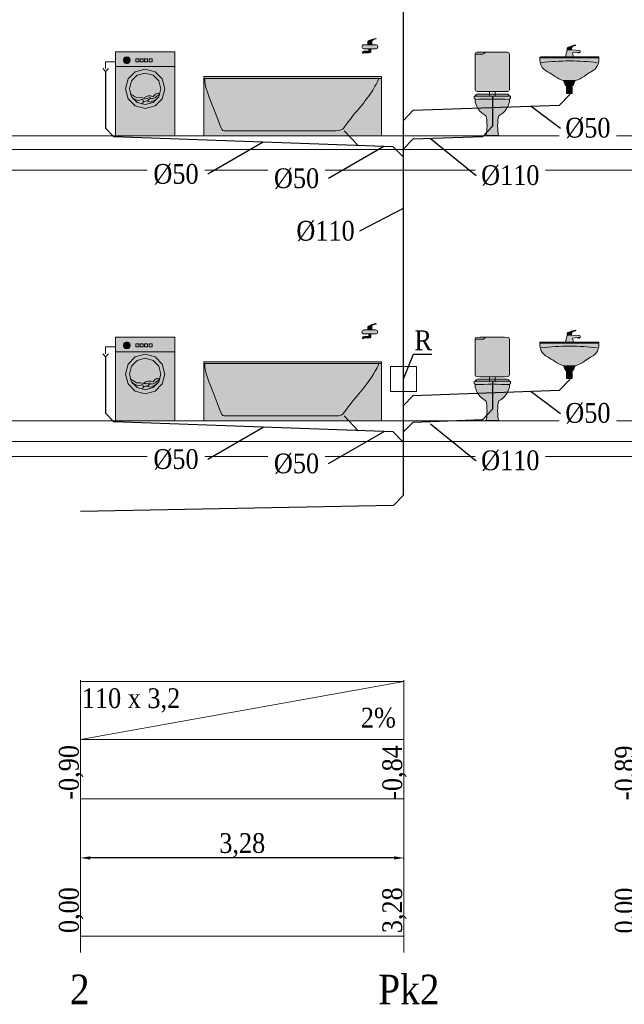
# Model space of a CAD drawing. Header units: millimetres. Extents: x 4585 to 417032, y -23455 to 16738.
# Tile 10 of 31: x 126967 to 133089, y -23425 to -13447. Entities that reach past the tile are written whole.
import ezdxf
from ezdxf import colors
from ezdxf.entities.mleader import LeaderData, LeaderLine
from ezdxf.enums import TextEntityAlignment as Align
from ezdxf.math import Vec2, Vec3

# ---------------------------------------------------------------- set-up
doc = ezdxf.new("R2010")
doc.units = ezdxf.units.MM
doc.header["$LTSCALE"] = 100
for name, color, linetype, lineweight, true_color in [('IS_Działka kanalizacji sanitarnej grawitacyjnej', 7, 'Continuous', 30, 0x800000), ('IS_Odbiornik2', 7, 'Continuous', 5, 0x000000), ('IS_Pralka', 7, 'Continuous', 5, 0x000000), ('IS_Umywalka', 7, 'Continuous', 5, 0x000000), ('IS_Ustęp', 7, 'Continuous', 5, 0x000000), ('IS_Wanna', 7, 'Continuous', 5, 0x000000)]:
    doc.layers.add(name, color=color, linetype=linetype, lineweight=lineweight, true_color=true_color)
for name, color, linetype, lineweight in [('Konstrukcja', 253, 'Continuous', 5), ('RR_IWK_opisy', 7, 'Continuous', 0), ('RR_IWK_tabelka', 7, 'Continuous', 0), ('RR_opis', 7, 'Continuous', 9)]:
    doc.layers.add(name, color=color, linetype=linetype, lineweight=lineweight)
doc.layers.add('RR_rzutnia', color=21, linetype='Continuous', plot=False)
doc.styles.add('Garamond', font='GARA.TTF')
doc.styles.add('Garamond_____', font='GARA.TTF')
doc.styles.get("Standard").update_dxf_attribs({"font": 'arial.ttf'})
doc.dimstyles.new('ISO-25', dxfattribs={"dimtxt": 2.5, "dimasz": 2.5, "dimexe": 1.25, "dimexo": 0.625, "dimtad": 1, "dimtxsty": 'Standard', "dimcen": 2.5, "dimadec": 0, "dimazin": 0, "dimtfac": 1, "dimtmove": 0, "dimatfit": 3, "dimfxl": 1, "dimarcsym": 0})

# ---------------------------------------------------------------- blocks, each defined once
blk = doc.blocks.new('*D3397')
at = {"layer": 'Defpoints', "color": 0}
for p in [(127582.7, -21938.3), (127582.7, -21941.6), (130857.7, -21954.4)]:
    blk.add_point(p, dxfattribs=at)
at = {"layer": 'RR_IWK_tabelka', "color": 0, "lineweight": -2}
for p, q in [((127582.7, -21938.9), (127582.7, -21942.9)), ((130757.7, -21941.6), (127682.7, -21941.6)), ((130857.7, -21953.8), (130857.7, -21940.4))]:
    blk.add_line(p, q, dxfattribs=at)
at = {"layer": 'RR_IWK_tabelka', "color": 0}
for points in [[(127682.7, -21925), (127682.7, -21958.3), (127582.7, -21941.6)], [(130757.7, -21958.3), (130757.7, -21925), (130857.7, -21941.6)]]:
    blk.add_solid(points, dxfattribs=at)
at = {"layer": 'RR_IWK_tabelka', "color": 0, "insert": (129220.2, -21814.5), "char_height": 200, "attachment_point": 5, "style": 'Garamond_____'}
blk.add_mtext('3,28', dxfattribs=at)
blk = doc.blocks.new('16_SANInstalationLeafType_MiskaUstStojaca_00000000-0000-0000-0000-000000000000_ExportItemXref')
at = {"layer": 'IS_Ustęp', "lineweight": 50, "true_color": 0xffffff, "transparency": 33554687}
h = blk.add_hatch(color=7, dxfattribs=at)
edge = h.paths.add_edge_path(flags=0)
edge.add_spline(control_points=[(-0.175, 0.185), (0, 0.185), (0, 0.185), (0.175, 0.185), (0.17, 0.2), (0.16, 0.21), (0.15, 0.21), (-0.025, 0.21), (0.02, 0.21), (-0.15, 0.21), (-0.16, 0.21), (-0.17, 0.2), (-0.175, 0.185)], knot_values=[-4, -4, -4, -4, -3, -3, -3, -2, -2, -2, -1, -1, -1, 0, 0, 0, 0], weights=[1, 1, 1, 1, 1, 1, 1, 1, 1, 1, 1, 1, 1], degree=3, periodic=0)
h = blk.add_hatch(color=7, dxfattribs=at)
edge = h.paths.add_edge_path(flags=0)
edge.add_spline(control_points=[(-0.175, 0.19), (-0.185, 0.19), (-0.185, 0.19), (-0.185, 0.175), (-0.185, 0.165), (-0.185, 0.16), (-0.175, 0.16), (-0.175, 0.075), (-0.12, 0.02), (-0.065, -0.01), (-0.05, -0.06), (-0.05, -0.165), (-0.065, -0.21), (-0.03, -0.21), (0.035, -0.21), (0.065, -0.21), (0.05, -0.165), (0.05, -0.06), (0.065, -0.01), (0.115, 0.02), (0.175, 0.075), (0.175, 0.16), (0.185, 0.16), (0.185, 0.165), (0.185, 0.175), (0.185, 0.19), (0.185, 0.19), (0.175, 0.19), (0.05, 0.19), (-0.07, 0.19), (-0.175, 0.19)], knot_values=[0, 0, 0, 0, 1, 1, 1, 2, 2, 2, 3, 3, 3, 4, 4, 4, 5, 5, 5, 6, 6, 6, 7, 7, 7, 8, 8, 8, 9, 9, 9, 10, 10, 10, 10], weights=[1, 1, 1, 1, 1, 1, 1, 1, 1, 1, 1, 1, 1, 1, 1, 1, 1, 1, 1, 1, 1, 1, 1, 1, 1, 1, 1, 1, 1, 1, 1], degree=3, periodic=0)
at = {"layer": 'IS_Ustęp', "lineweight": -2}
for points, knots in [([(-0.175, 0.185), (-0.17, 0.2), (-0.16, 0.21), (-0.15, 0.21), (0.02, 0.21), (-0.025, 0.21), (0.15, 0.21), (0.16, 0.21), (0.17, 0.2), (0.175, 0.185)], [0, 0, 0, 0, 1, 1, 1, 2, 2, 2, 3, 3, 3, 3]), ([(-0.175, 0.19), (-0.185, 0.19), (-0.185, 0.19), (-0.185, 0.175), (-0.185, 0.165), (-0.185, 0.16), (-0.175, 0.16), (-0.175, 0.075), (-0.12, 0.02), (-0.065, -0.01), (-0.05, -0.06), (-0.05, -0.165), (-0.065, -0.21), (-0.03, -0.21), (0.035, -0.21), (0.065, -0.21), (0.05, -0.165), (0.05, -0.06), (0.065, -0.01), (0.115, 0.02), (0.175, 0.075), (0.175, 0.16), (0.185, 0.16), (0.185, 0.165), (0.185, 0.175), (0.185, 0.19), (0.185, 0.19), (0.175, 0.19), (0.05, 0.19), (-0.07, 0.19), (-0.175, 0.19)], [0, 0, 0, 0, 1, 1, 1, 2, 2, 2, 3, 3, 3, 4, 4, 4, 5, 5, 5, 6, 6, 6, 7, 7, 7, 8, 8, 8, 9, 9, 9, 10, 10, 10, 10])]:
    blk.add_open_spline(points, degree=3, knots=knots, dxfattribs=at)
blk.add_open_spline([(-0.175, 0.155), (-0.055, 0.16), (0.06, 0.16), (0.175, 0.155)], degree=3, dxfattribs=at)
blk = doc.blocks.new('16_SANInstalationLeafType_SpluczkaUstepowaWlotSrodekNatynk_00000000-0000-0000-0000-000000000000_ExportItemXref')
at = {"layer": 'IS_Odbiornik2', "lineweight": 50, "true_color": 0xffffff, "transparency": 33554687}
h = blk.add_hatch(color=7, dxfattribs=at)
edge = h.paths.add_edge_path(flags=0)
edge.add_spline(control_points=[(0.125, 0.225), (0.025, 0.225), (-0.075, 0.225), (-0.125, 0.225), (-0.175, 0.225), (-0.175, 0.225), (-0.175, 0.175), (-0.175, 0.075), (-0.175, -0.025), (-0.175, -0.125), (-0.175, -0.175), (-0.175, -0.175), (-0.125, -0.175), (0, -0.175), (0.05, -0.175), (0.125, -0.175), (0.175, -0.175), (0.175, -0.175), (0.175, -0.125), (0.175, 0.025), (0.175, 0.08), (0.175, 0.175), (0.175, 0.225), (0.175, 0.225), (0.125, 0.225)], knot_values=[-8, -8, -8, -8, -7, -7, -7, -6, -6, -6, -5, -5, -5, -4, -4, -4, -3, -3, -3, -2, -2, -2, -1, -1, -1, 0, 0, 0, 0], weights=[1, 1, 1, 1, 1, 1, 1, 1, 1, 1, 1, 1, 1, 1, 1, 1, 1, 1, 1, 1, 1, 1, 1, 1, 1], degree=3, periodic=0)
at = {"layer": 'IS_Odbiornik2', "lineweight": -2, "extrusion": (1, 0, 0)}
for points, elevation in [([(0.225, 0), (0.225, 0), (0.225, 0)], 0.125), ([(-0.175, 0), (-0.225, 0)], -0.03), ([(-0.175, 0), (-0.225, 0)], 0.03)]:
    blk.add_lwpolyline(points, dxfattribs=dict(at, elevation=elevation))
at = {"layer": 'IS_Odbiornik2', "lineweight": -2}
for points, knots in [([(0.125, 0.225), (0.175, 0.225), (0.175, 0.225), (0.175, 0.175), (0.175, 0.08), (0.175, 0.025), (0.175, -0.125), (0.175, -0.175), (0.175, -0.175), (0.125, -0.175), (0.05, -0.175), (0, -0.175), (-0.125, -0.175), (-0.175, -0.175), (-0.175, -0.175), (-0.175, -0.125), (-0.175, -0.025), (-0.175, 0.075), (-0.175, 0.175), (-0.175, 0.225), (-0.175, 0.225), (-0.125, 0.225), (-0.075, 0.225), (0.025, 0.225), (0.125, 0.225)], [0, 0, 0, 0, 1, 1, 1, 2, 2, 2, 3, 3, 3, 4, 4, 4, 5, 5, 5, 6, 6, 6, 7, 7, 7, 8, 8, 8, 8]), ([(0.075, 0.225), (0.075, 0.215), (0.085, 0.205), (0.095, 0.205), (0.145, 0.205), (0.15, 0.205), (0.175, 0.205)], [0, 0, 0, 0, 1, 1, 1, 2, 2, 2, 2])]:
    blk.add_open_spline(points, degree=3, knots=knots, dxfattribs=at)
blk = doc.blocks.new('16_SANInstalationLeafType_UmywalkaPojedyncza_00000000-0000-0000-0000-000000000000_ExportItemXref')
at = {"layer": 'IS_Umywalka', "lineweight": 50, "true_color": 0xffffff, "transparency": 33554687}
h = blk.add_hatch(color=7, dxfattribs=at)
edge = h.paths.add_edge_path(flags=0)
edge.add_spline(control_points=[(-0.3, 0.17), (-0.3, 0.12), (-0.29, 0.07), (-0.215, 0.03), (-0.175, 0.015), (-0.125, -0.04), (-0.06, -0.055), (-0.025, -0.055), (0.01, -0.055), (0.06, -0.055), (0.13, -0.04), (0.175, 0.015), (0.215, 0.03), (0.29, 0.07), (0.3, 0.12), (0.3, 0.175), (0.3, 0.185), (0.3, 0.185), (0.29, 0.185), (0.04, 0.185), (-0.05, 0.185), (-0.29, 0.185), (-0.3, 0.185), (-0.3, 0.185), (-0.3, 0.17)], knot_values=[0, 0, 0, 0, 1, 1, 1, 2, 2, 2, 3, 3, 3, 4, 4, 4, 5, 5, 5, 6, 6, 6, 7, 7, 7, 8, 8, 8, 8], weights=[1, 1, 1, 1, 1, 1, 1, 1, 1, 1, 1, 1, 1, 1, 1, 1, 1, 1, 1, 1, 1, 1, 1, 1, 1], degree=3, periodic=0)
for points in [[(-0.06, -0.055), (-0.04, -0.105), (0.04, -0.105), (0.06, -0.055)], [(-0.03, -0.105), (-0.03, -0.185), (0.03, -0.185), (0.03, -0.105)]]:
    blk.add_hatch(color=7, dxfattribs=at).paths.add_polyline_path(points)
at = {"layer": 'IS_Umywalka', "lineweight": -2, "extrusion": (0, 1, 0), "elevation": 0.175}
blk.add_lwpolyline([(0.3, 0), (-0.3, 0)], dxfattribs=at)
at = {"layer": 'IS_Umywalka', "lineweight": -2}
for points in [[(-0.06, -0.055), (-0.04, -0.105), (0.04, -0.105), (0.06, -0.055)], [(-0.03, -0.105), (-0.03, -0.185), (0.03, -0.185), (0.03, -0.105)]]:
    blk.add_lwpolyline(points, close=True, dxfattribs=at)
blk.add_open_spline([(-0.3, 0.17), (-0.3, 0.12), (-0.29, 0.07), (-0.215, 0.03), (-0.175, 0.015), (-0.125, -0.04), (-0.06, -0.055), (-0.025, -0.055), (0.01, -0.055), (0.06, -0.055), (0.13, -0.04), (0.175, 0.015), (0.215, 0.03), (0.29, 0.07), (0.3, 0.12), (0.3, 0.175), (0.3, 0.185), (0.3, 0.185), (0.29, 0.185), (0.04, 0.185), (-0.05, 0.185), (-0.29, 0.185), (-0.3, 0.185), (-0.3, 0.185), (-0.3, 0.17)], degree=3, knots=[0, 0, 0, 0, 1, 1, 1, 2, 2, 2, 3, 3, 3, 4, 4, 4, 5, 5, 5, 6, 6, 6, 7, 7, 7, 8, 8, 8, 8], dxfattribs=at)
blk.add_open_spline([(-0.285, 0.125), (-0.1, 0.15), (0.11, 0.15), (0.28, 0.125)], degree=3, dxfattribs=at)
blk = doc.blocks.new('16_SANInstalationLeafType_BateriaStojaca_00000000-0000-0000-0000-000000000000_ExportItemXref')
at = {"layer": 'IS_Odbiornik2', "lineweight": 50, "true_color": 0xffffff, "transparency": 33554687}
blk.add_hatch(color=7, dxfattribs=at).paths.add_polyline_path([(-0.04078, -0.06), (0.03922, -0.06), (0.02922, -0.02), (0.08422, -0.015), (0.08422, -0.02), (0.09922, -0.02), (0.09922, -0.015), (0.10922, -0.01), (0.10422, 0.005), (0.01922, 0.01), (-0.02578, 0.01)])
h = blk.add_hatch(color=7, dxfattribs=at)
edge = h.paths.add_edge_path(flags=0)
edge.add_spline(control_points=[(-0.02578, 0.01), (-0.00328, 0.01), (-0.00328, 0.01), (0.01922, 0.01), (0.01922, 0.03), (0.01922, 0.035), (0.02422, 0.04), (0.02922, 0.045), (0.03922, 0.05), (0.05922, 0.055), (0.06422, 0.055), (0.06422, 0.06), (0.05922, 0.06), (0.04922, 0.06), (-0.01078, 0.04), (-0.02078, 0.035), (-0.02578, 0.03), (-0.02578, 0.02), (-0.02578, 0.01)], knot_values=[-6, -6, -6, -6, -5, -5, -5, -4, -4, -4, -3, -3, -3, -2, -2, -2, -1, -1, -1, 0, 0, 0, 0], weights=[1, 1, 1, 1, 1, 1, 1, 1, 1, 1, 1, 1, 1, 1, 1, 1, 1, 1, 1], degree=3, periodic=0)
at = {"layer": 'IS_Odbiornik2', "lineweight": -2, "extrusion": (0, 0, -1)}
blk.add_lwpolyline([(0.04078, -0.06), (0.02578, 0.01), (-0.01922, 0.01), (-0.10422, 0.005), (-0.10922, -0.01), (-0.09922, -0.015), (-0.09922, -0.02), (-0.08422, -0.02), (-0.08422, -0.015), (-0.02922, -0.02), (-0.03922, -0.06)], close=True, dxfattribs=at)
at = {"layer": 'IS_Odbiornik2', "lineweight": -2, "extrusion": (0, 1, 0), "elevation": -0.015}
blk.add_lwpolyline([(-0.09922, 0), (-0.08422, 0)], dxfattribs=at)
at = {"layer": 'IS_Odbiornik2', "lineweight": -2}
blk.add_open_spline([(-0.02578, 0.01), (-0.02578, 0.02), (-0.02578, 0.03), (-0.02078, 0.035), (-0.01078, 0.04), (0.04922, 0.06), (0.05922, 0.06), (0.06422, 0.06), (0.06422, 0.055), (0.05922, 0.055), (0.03922, 0.05), (0.02922, 0.045), (0.02422, 0.04), (0.01922, 0.035), (0.01922, 0.03), (0.01922, 0.01)], degree=3, knots=[0, 0, 0, 0, 1, 1, 1, 2, 2, 2, 3, 3, 3, 4, 4, 4, 5, 5, 5, 5], dxfattribs=at)
blk = doc.blocks.new('16_TypRysWodKan_PralkaAutomatycznaCzescKan_00000000-0000-0000-0000-000000000000_Normal')
at = {"layer": 'IS_Pralka', "lineweight": 50, "true_color": 0xffffff, "transparency": 33554687}
blk.add_hatch(color=7, dxfattribs=at).paths.add_polyline_path([(-0.3, 0.425), (-0.3, -0.425), (0.3, -0.425), (0.3, 0.425)])
h = blk.add_hatch(color=7, dxfattribs=at)
edge = h.paths.add_edge_path(flags=0)
edge.add_ellipse((-0.185, 0.34), major_axis=(0.035, 0), ratio=1, start_angle=0, end_angle=360)
h = blk.add_hatch(color=7, dxfattribs=at)
edge = h.paths.add_edge_path(flags=0)
edge.add_ellipse((0, 0.05), major_axis=(0.2, 0), ratio=1, start_angle=0, end_angle=360)
h = blk.add_hatch(color=7, dxfattribs=at)
edge = h.paths.add_edge_path(flags=0)
edge.add_ellipse((0, 0.05), major_axis=(0.1598, 0), ratio=1, start_angle=0, end_angle=360)
at = {"layer": 'IS_Pralka', "lineweight": -2}
for points in [[(-0.3, 0.425), (0.3, 0.425), (0.3, -0.425), (-0.3, -0.425)], [(-0.095, 0.325), (-0.095, 0.355), (-0.065, 0.355), (-0.065, 0.325)], [(-0.05, 0.325), (-0.05, 0.355), (-0.02, 0.355), (-0.02, 0.325)], [(-0.005, 0.325), (-0.005, 0.355), (0.025, 0.355), (0.025, 0.325)], [(0.04, 0.325), (0.04, 0.355), (0.07, 0.355), (0.07, 0.325)]]:
    blk.add_lwpolyline(points, close=True, dxfattribs=at)
for points in [[(-0.3, 0.325), (-0.4, 0.325), (-0.4, 0.255)], [(-0.43, 0.255), (-0.4, 0.225), (-0.37, 0.255)]]:
    blk.add_lwpolyline(points, dxfattribs=at)
at = {"layer": 'IS_Pralka'}
for points in [[(-0.15, 0.34), (-0.1547, 0.3575), (-0.1675, 0.3703), (-0.185, 0.375), (-0.2025, 0.3703), (-0.2153, 0.3575), (-0.22, 0.34), (-0.2153, 0.3225), (-0.2025, 0.3097), (-0.185, 0.305), (-0.1675, 0.3097), (-0.1547, 0.3225)], [(0.2, 0.05), (0.1732, 0.15), (0.1, 0.2232), (0, 0.25), (-0.1, 0.2232), (-0.1732, 0.15), (-0.2, 0.05), (-0.1732, -0.05), (-0.1, -0.1232), (0, -0.15), (0.1, -0.1232), (0.1732, -0.05)], [(0.1598, 0.05), (0.1384, 0.1299), (0.0799, 0.1884), (0, 0.2098), (-0.0799, 0.1884), (-0.1384, 0.1299), (-0.1598, 0.05), (-0.1384, -0.0299), (-0.0799, -0.0884), (0, -0.1098), (0.0799, -0.0884), (0.1384, -0.0299)]]:
    blk.add_lwpolyline(points, close=True, dxfattribs=at)
at = {"layer": 'IS_Pralka', "lineweight": -2}
blk.add_polyline3d([(-0.3, 0.275, 0), (0.3, 0.275, 0)], dxfattribs=at)
for points, knots in [([(-0.15, 0), (-0.12, -0.015), (-0.095, -0.045), (-0.07, -0.04), (-0.04, -0.035), (-0.015, -0.045), (0, -0.05), (0.035, -0.05), (0.04, -0.03), (0.065, -0.05)], [0, 0, 0, 0, 1, 1, 1, 2, 2, 2, 3, 3, 3, 3]), ([(-0.015, -0.045), (0.01, -0.02), (0.05, -0.015), (0.08, -0.03), (0.1, -0.01), (0.12, 0.025), (0.15, -0.01)], [0, 0, 0, 0, 1, 1, 1, 2, 2, 2, 2]), ([(-0.015, -0.08), (-0.025, -0.035), (-0.045, -0.07), (-0.07, -0.07), (-0.095, -0.065), (-0.095, -0.05), (-0.13, -0.045)], [0, 0, 0, 0, 1, 1, 1, 2, 2, 2, 2]), ([(-0.03, -0.105), (-0.01, -0.055), (0.03, -0.075), (0.055, -0.085), (0.08, -0.08), (0.075, -0.065), (0.12, -0.055)], [0, 0, 0, 0, 1, 1, 1, 2, 2, 2, 2]), ([(0.025, -0.075), (0.035, -0.04), (0.07, -0.06), (0.1, -0.04), (0.115, -0.03), (0.13, -0.01), (0.15, -0.01)], [0, 0, 0, 0, 1, 1, 1, 2, 2, 2, 2])]:
    blk.add_open_spline(points, degree=3, knots=knots, dxfattribs=at)
blk = doc.blocks.new('16_TypRysWodKan_BateriaCzerpalna_00000000-0000-0000-0000-000000000000_Normal')
at = {"layer": 'IS_Odbiornik2', "lineweight": 50, "true_color": 0xffffff, "transparency": 33554687}
h = blk.add_hatch(color=7, dxfattribs=at)
edge = h.paths.add_edge_path(flags=0)
edge.add_spline(control_points=[(-0.07977, -0.01), (-0.07977, -0.02), (-0.06977, -0.03), (-0.05977, -0.03), (-0.02977, -0.03), (0.03023, -0.03), (0.06023, -0.03), (0.07523, -0.03), (0.08023, -0.025), (0.08023, -0.01), (0.08023, 0.005), (0.07023, 0.01), (0.06023, 0.01), (0.02523, 0.01), (-0.02477, 0.01), (-0.05977, 0.01), (-0.06977, 0.01), (-0.07977, 0), (-0.07977, -0.01)], knot_values=[-6, -6, -6, -6, -5, -5, -5, -4, -4, -4, -3, -3, -3, -2, -2, -2, -1, -1, -1, 0, 0, 0, 0], weights=[1, 1, 1, 1, 1, 1, 1, 1, 1, 1, 1, 1, 1, 1, 1, 1, 1, 1, 1], degree=3, periodic=0)
h = blk.add_hatch(color=7, dxfattribs=at)
edge = h.paths.add_edge_path(flags=0)
edge.add_spline(control_points=[(-0.01977, 0.03), (0.00023, 0.03), (0.00023, 0.03), (0.02023, 0.03), (0.02023, 0.05), (0.02023, 0.05), (0.02523, 0.055), (0.03023, 0.06), (0.04023, 0.065), (0.06023, 0.07), (0.06523, 0.07), (0.06523, 0.075), (0.06023, 0.075), (0.05023, 0.075), (-0.00477, 0.055), (-0.01477, 0.05), (-0.01977, 0.045), (-0.01977, 0.04), (-0.01977, 0.03)], knot_values=[-6, -6, -6, -6, -5, -5, -5, -4, -4, -4, -3, -3, -3, -2, -2, -2, -1, -1, -1, 0, 0, 0, 0], weights=[1, 1, 1, 1, 1, 1, 1, 1, 1, 1, 1, 1, 1, 1, 1, 1, 1, 1, 1], degree=3, periodic=0)
for points in [[(-0.01977, 0.01), (0.02023, 0.01), (0.02023, 0.03), (-0.01977, 0.03)], [(0.01023, -0.03), (-0.00977, -0.03), (-0.00977, -0.04), (0.01023, -0.04)]]:
    blk.add_hatch(color=7, dxfattribs=at).paths.add_polyline_path(points)
h = blk.add_hatch(color=7, dxfattribs=at)
edge = h.paths.add_edge_path(flags=0)
edge.add_spline(control_points=[(0.01023, -0.04), (0.00023, -0.04), (0.00023, -0.04), (-0.00977, -0.04), (-0.00977, -0.05), (-0.00977, -0.055), (-0.01477, -0.055), (-0.02977, -0.055), (-0.01477, -0.055), (-0.05977, -0.055), (-0.06977, -0.055), (-0.07477, -0.06), (-0.07477, -0.065), (-0.07477, -0.07), (-0.07477, -0.07), (-0.07477, -0.075), (-0.06977, -0.075), (-0.06477, -0.075), (-0.05977, -0.075), (-0.05977, -0.07), (-0.05977, -0.07), (-0.05477, -0.07), (0.01023, -0.07), (-0.04977, -0.07), (-0.00977, -0.07), (0.00023, -0.07), (0.01023, -0.07), (0.01023, -0.06), (0.01023, -0.05), (0.01023, -0.05), (0.01023, -0.04)], knot_values=[-10, -10, -10, -10, -9, -9, -9, -8, -8, -8, -7, -7, -7, -6, -6, -6, -5, -5, -5, -4, -4, -4, -3, -3, -3, -2, -2, -2, -1, -1, -1, 0, 0, 0, 0], weights=[1, 1, 1, 1, 1, 1, 1, 1, 1, 1, 1, 1, 1, 1, 1, 1, 1, 1, 1, 1, 1, 1, 1, 1, 1, 1, 1, 1, 1, 1, 1], degree=3, periodic=0)
at = {"layer": 'IS_Odbiornik2', "lineweight": -2}
for points in [[(-0.01977, 0.01), (-0.01977, 0.03), (0.02023, 0.03), (0.02023, 0.01)], [(0.01023, -0.03), (0.01023, -0.04), (-0.00977, -0.04), (-0.00977, -0.03)]]:
    blk.add_lwpolyline(points, close=True, dxfattribs=at)
for points, knots in [([(-0.07977, -0.01), (-0.07977, 0), (-0.06977, 0.01), (-0.05977, 0.01), (-0.02477, 0.01), (0.02523, 0.01), (0.06023, 0.01), (0.07023, 0.01), (0.08023, 0.005), (0.08023, -0.01), (0.08023, -0.025), (0.07523, -0.03), (0.06023, -0.03), (0.03023, -0.03), (-0.02977, -0.03), (-0.05977, -0.03), (-0.06977, -0.03), (-0.07977, -0.02), (-0.07977, -0.01)], [0, 0, 0, 0, 1, 1, 1, 2, 2, 2, 3, 3, 3, 4, 4, 4, 5, 5, 5, 6, 6, 6, 6]), ([(-0.01977, 0.03), (-0.01977, 0.04), (-0.01977, 0.045), (-0.01477, 0.05), (-0.00477, 0.055), (0.05023, 0.075), (0.06023, 0.075), (0.06523, 0.075), (0.06523, 0.07), (0.06023, 0.07), (0.04023, 0.065), (0.03023, 0.06), (0.02523, 0.055), (0.02023, 0.05), (0.02023, 0.05), (0.02023, 0.03)], [0, 0, 0, 0, 1, 1, 1, 2, 2, 2, 3, 3, 3, 4, 4, 4, 5, 5, 5, 5]), ([(0.01023, -0.04), (0.01023, -0.05), (0.01023, -0.05), (0.01023, -0.06), (0.01023, -0.07), (0.00023, -0.07), (-0.00977, -0.07), (-0.04977, -0.07), (0.01023, -0.07), (-0.05477, -0.07), (-0.05977, -0.07), (-0.05977, -0.07), (-0.05977, -0.075), (-0.06477, -0.075), (-0.06977, -0.075), (-0.07477, -0.075), (-0.07477, -0.07), (-0.07477, -0.07), (-0.07477, -0.065), (-0.07477, -0.06), (-0.06977, -0.055), (-0.05977, -0.055), (-0.01477, -0.055), (-0.02977, -0.055), (-0.01477, -0.055), (-0.00977, -0.055), (-0.00977, -0.05), (-0.00977, -0.04)], [0, 0, 0, 0, 1, 1, 1, 2, 2, 2, 3, 3, 3, 4, 4, 4, 5, 5, 5, 6, 6, 6, 7, 7, 7, 8, 8, 8, 9, 9, 9, 9])]:
    blk.add_open_spline(points, degree=3, knots=knots, dxfattribs=at)
blk = doc.blocks.new('16_TypRysWodKan_Wanna_00000000-0000-0000-0000-000000000000_Normal')
at = {"layer": 'IS_Wanna', "lineweight": 50, "true_color": 0xffffff, "transparency": 33554687}
blk.add_hatch(color=7, dxfattribs=at).paths.add_polyline_path([(-0.9, 0.3), (-0.9, -0.3), (0.9, -0.3), (0.9, 0.3)])
at = {"layer": 'IS_Wanna', "lineweight": -2}
blk.add_lwpolyline([(-0.9, 0.3), (0.9, 0.3), (0.9, -0.3), (-0.9, -0.3)], close=True, dxfattribs=at)
blk.add_polyline3d([(-0.9, 0.28, 0), (0.9, 0.28, 0)], dxfattribs=at)
blk.add_open_spline([(0.87, 0.28), (0.87, 0.255), (0.825, 0.19), (0.8, 0.145), (0.715, 0.015), (0.625, -0.065), (0.525, -0.21), (0.51, -0.24), (0.48, -0.25), (0.435, -0.25), (-0.025, -0.25), (-0.01, -0.25), (-0.695, -0.25), (-0.71, -0.25), (-0.725, -0.23), (-0.74, -0.18), (-0.81, 0.005), (-0.835, 0.045), (-0.88, 0.19), (-0.885, 0.205), (-0.89, 0.235), (-0.89, 0.28)], degree=3, knots=[0, 0, 0, 0, 1, 1, 1, 2, 2, 2, 3, 3, 3, 4, 4, 4, 5, 5, 5, 6, 6, 6, 7, 7, 7, 7], dxfattribs=at)
blk = doc.blocks.new('A$C687F7710')
at = {"layer": 'IS_Odbiornik2', "xscale": -999.9999999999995, "yscale": 1000, "zscale": 1000}
blk.add_blockref('16_TypRysWodKan_BateriaCzerpalna_00000000-0000-0000-0000-000000000000_Normal', (-1680, 911), dxfattribs=at)
at = {"layer": 'IS_Wanna', "xscale": -999.9999999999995, "yscale": 1000, "zscale": 1000}
blk.add_blockref('16_TypRysWodKan_Wanna_00000000-0000-0000-0000-000000000000_Normal', (-900, 300), dxfattribs=at)

msp = doc.modelspace()

# ---------------------------------------------------------------- linework, layer by layer
at = {"layer": 'IS_Działka kanalizacji sanitarnej grawitacyjnej'}
for p, q in [((130852.345, -18267.103), (130852.341, -8687.535)), ((127836.715, -13972.66), (127836.715, -14545.668)), ((131755.763, -14224.953), (131755.762, -14526.479)), ((132532.926, -14193.505), (132532.926, -14208.138)), ((130952.348, -14363.995), (130852.343, -14467.527)), ((130952.348, -14363.995), (132432.988, -14311.67)), ((127836.715, -14545.668), (127920.762, -14632.796)), ((130251.654, -14572.66), (130395.627, -14721.91)), ((130852.343, -14755.407), (130952.343, -14655.407)), ((130952.343, -14655.407), (131655.827, -14630.077)), ((130749.892, -14734.666), (130849.827, -14838.265)), ((127836.715, -16862.671), (127836.715, -17435.678)), ((131755.764, -17114.963), (131755.763, -17395.203)), ((132532.927, -17083.516), (132532.927, -17098.149)), ((130952.349, -17254.006), (130852.345, -17357.537)), ((130952.349, -17254.006), (132432.989, -17201.68)), ((127836.715, -17435.678), (127920.762, -17522.807)), ((130251.654, -17462.671), (130395.627, -17611.921)), ((130852.344, -17624.131), (130952.345, -17524.131)), ((130952.345, -17524.131), (131655.828, -17498.801)), ((130749.892, -17624.677), (130849.827, -17728.276)), ((130752.365, -18369.102), (130852.345, -18267.103)), ((130752.365, -18369.102), (127582.653, -18432.497))]:
    msp.add_line(p, q, dxfattribs=at)
at = {"layer": 'IS_Umywalka'}
msp.add_lwpolyline([(130721.198, -16962.623), (130983.49, -16962.623), (130983.49, -17215.906), (130721.198, -17215.906)], close=True, dxfattribs=at)
at = {"layer": 'Konstrukcja'}
for p, q in [((102307.377, -14622.667), (152803.292, -14622.648)), ((102302.377, -14762.667), (152803.292, -14762.676)), ((102307.377, -14972.667), (152803.292, -14972.667)), ((102307.377, -17512.667), (152803.292, -17512.667)), ((102307.377, -17722.667), (152803.292, -17722.667)), ((102307.377, -17872.667), (152803.292, -17872.667))]:
    msp.add_line(p, q, dxfattribs=at)
at = {"layer": 'RR_IWK_tabelka'}
for p, q in [((127582.653, -20741.636), (130857.653, -20153.562)), ((127582.653, -20153.562), (130857.653, -20153.562)), ((127582.653, -20741.636), (130857.653, -20741.636)), ((127582.653, -21341.636), (130857.653, -21341.636)), ((127582.653, -22734.432), (130857.653, -22734.432))]:
    msp.add_line(p, q, dxfattribs=at)
for points in [[(127582.653, -22901.517), (127582.653, -20141.636)], [(130857.653, -22901.517), (130857.653, -20141.636)]]:
    msp.add_lwpolyline(points, dxfattribs=at)

# ---------------------------------------------------------------- block references
at = {"layer": 'IS_Odbiornik2', "xscale": 999.9999999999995, "yscale": 1000, "zscale": 1000}
for p in [(132535.749, -13763.505), (132535.75, -16653.516)]:
    msp.add_blockref('16_SANInstalationLeafType_BateriaStojaca_00000000-0000-0000-0000-000000000000_ExportItemXref', p, dxfattribs=at)
at = {"layer": 'IS_Odbiornik2', "xscale": -1000.000000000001, "yscale": 1000, "zscale": 1000, "rotation": 359.9999289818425}
for p in [(131752.68, -14000.379), (131752.681, -16890.389)]:
    msp.add_blockref('16_SANInstalationLeafType_SpluczkaUstepowaWlotSrodekNatynk_00000000-0000-0000-0000-000000000000_ExportItemXref', p, dxfattribs=at)
at = {"layer": 'IS_Pralka', "xscale": 999.9999999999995, "yscale": 1000, "zscale": 1000}
for p in [(128236.715, -14197.66), (128236.715, -17087.671)]:
    msp.add_blockref('16_TypRysWodKan_PralkaAutomatycznaCzescKan_00000000-0000-0000-0000-000000000000_Normal', p, dxfattribs=at)
at = {"layer": 'IS_Umywalka', "xscale": 999.9999999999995, "yscale": 1000, "zscale": 1000}
for p in [(132532.926, -14008.505), (132532.927, -16898.516)]:
    msp.add_blockref('16_SANInstalationLeafType_UmywalkaPojedyncza_00000000-0000-0000-0000-000000000000_ExportItemXref', p, dxfattribs=at)
at = {"layer": 'RR_rzutnia', "lineweight": 35, "xscale": -1}
for p in [(128831.471, -14622.654), (128831.471, -17512.665)]:
    msp.add_blockref('A$C687F7710', p, dxfattribs=at)

# ---------------------------------------------------------------- texts
at = {"layer": 'RR_IWK_tabelka', "color": 18, "true_color": 0x000000, "transparency": 33554687, "style": 'Garamond_____'}
for s, p in [('110 x 3,2', (127595.676, -20482.943)), ('2%', (130421.592, -20680.404))]:
    msp.add_text(s, height=200, dxfattribs=at).set_placement(p, align=Align.BOTTOM_LEFT)
for s, p in [('-0,90', (127624.176, -21351.774)), ('-0,84', (130899.176, -21353.039)), ('-0,89', (133253.47, -21356.333)), ('0,00', (127624.176, -22703.176)), ('3,28', (130899.176, -22704.441)), ('0,00', (133253.47, -22707.734))]:
    msp.add_text(s, height=200, rotation=90, dxfattribs=at).set_placement(p, align=Align.BOTTOM_LEFT)
at = {"layer": 'RR_IWK_tabelka', "style": 'Garamond_____'}
for s, p in [('2', (127474.977, -23124.044)), ('Pk2', (130597.148, -23125.309))]:
    msp.add_text(s, height=300, dxfattribs=at).set_placement(p, align=Align.TOP_LEFT)

# ---------------------------------------------------------------- dimensions: what is measured, and where the dimension line sits
at = {"layer": 'RR_IWK_tabelka'}
dim = msp.add_linear_dim(base=(127582.652865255, -21941.635681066), p1=(130857.652865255, -21954.440373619), p2=(127582.652865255, -21938.261421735), dimstyle='ISO-25', override={"dimtxt": 200, "dimasz": 100, "dimlfac": 0.001, "dimzin": 0, "dimtxsty": 'Garamond_____'}, dxfattribs=at)
dim.commit()
dim.dimension.update_dxf_attribs({"geometry": '*D3397', "text_midpoint": (129220.152865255, -21814.48415454)})

# ---------------------------------------------------------------- leaders
at = {"layer": 'RR_opis'}
ml = msp.add_multileader_mtext('Standard', dxfattribs=at)
ml.set_content('R', color=256, style='Garamond')
ml.set_leader_properties()
ml.build(insert=Vec2(0, 0))
ml.multileader.update_dxf_attribs({"text_left_attachment_type": 6, "text_right_attachment_type": 6})
ctx = ml.context
ctx.base_point, ctx.char_height, ctx.plane_origin = Vec3(130960.537, -16836.237), 200, Vec3(8941.548, -23989.99)
ctx.left_attachment, ctx.right_attachment = 6, 6
notes = []
notes.append((ctx, [(0, (1, 1, 0), (130954.537, -16836.237), (1, 0), 8, [(0, [(130852.344, -17089.264)], 0, [])])]))
ctx.mtext.insert = Vec3(130964.537, -16596.237)
for ctx, leaders in notes:
    for number, flags, end, landing, length, lines in leaders:
        leader = LeaderData()
        leader.index, (leader.has_last_leader_line, leader.has_dogleg_vector, leader.attachment_direction) = number, flags
        leader.last_leader_point, leader.dogleg_vector, leader.dogleg_length = Vec3(end), Vec3(landing), length
        for number, points, colour, breaks in lines:
            line = LeaderLine()
            line.index, line.vertices, line.color, line.breaks = number, Vec3.list(points), colors.encode_raw_color(colour), breaks
            leader.lines.append(line)
        ctx.leaders.append(leader)

# ---------------------------------------------------------------- next in the draw order: leaders
at = {"layer": 'RR_IWK_opisy'}
ml = msp.add_multileader_mtext('Standard', dxfattribs=at)
ml.set_content('\\fGaramond|b0|i0;%%c50', color=256, style='Garamond')
ml.set_leader_properties()
ml.build(insert=Vec2(0, 0))
ml.multileader.update_dxf_attribs({"has_text_frame": 1, "text_left_attachment_type": 2, "text_right_attachment_type": 2})
ctx = ml.context
ctx.base_point, ctx.char_height, ctx.landing_gap_size, ctx.plane_origin = Vec3(132893.176, -14546.263), 200, 50, Vec3(-15131.361, 178278.222)
ctx.left_attachment, ctx.right_attachment = 2, 2
notes = []
notes.append((ctx, [(0, (1, 1, 0), (132442.075, -14546.263), (1, 0), 2.131628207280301e-14, [(0, [(132143.117, -14321.914)], 0, [])])]))
ctx.mtext.insert = Vec3(132492.075, -14441.721)
ctx.mtext.has_bg_fill, ctx.mtext.bg_color, ctx.mtext.bg_scale_factor, ctx.mtext.bg_transparency, ctx.mtext.use_window_bg_color = 1, -1027028792, 1.3, 0, 1
ml = msp.add_multileader_mtext('Standard', dxfattribs=at)
ml.set_content('\\fGaramond|b0|i0;%%c50', color=256, style='Garamond')
ml.set_leader_properties()
ml.build(insert=Vec2(0, 0))
ml.multileader.update_dxf_attribs({"has_text_frame": 1, "text_left_attachment_type": 2, "text_right_attachment_type": 2})
ctx = ml.context
ctx.base_point, ctx.char_height, ctx.landing_gap_size, ctx.plane_origin = Vec3(127819.399, -15014.026), 200, 50, Vec3(-18461.291, 177831.781)
ctx.left_attachment, ctx.right_attachment = 2, 2
notes.append((ctx, [(0, (1, 1, 0), (128871.602, -15014.026), (-1, 0), 2.131628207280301e-14, [(0, [(129437.074, -14687.395)], 0, [])])]))
ctx.mtext.insert = Vec3(128320.5, -14909.484)
ctx.mtext.has_bg_fill, ctx.mtext.bg_color, ctx.mtext.bg_scale_factor, ctx.mtext.bg_transparency, ctx.mtext.use_window_bg_color = 1, -1027028792, 1.3, 0, 1
ml = msp.add_multileader_mtext('Standard', dxfattribs=at)
ml.set_content('\\fGaramond|b0|i0;%%c110', color=256, style='Garamond')
ml.set_leader_properties()
ml.build(insert=Vec2(0, 0))
ml.multileader.update_dxf_attribs({"has_text_frame": 1, "text_left_attachment_type": 2, "text_right_attachment_type": 2})
ctx = ml.context
ctx.base_point, ctx.char_height, ctx.landing_gap_size, ctx.plane_origin = Vec3(129614.638, -15590.544), 200, 50, Vec3(-16714.194, 177639.345)
ctx.left_attachment, ctx.right_attachment, ctx.text_align_type = 2, 2, 2
notes.append((ctx, [(0, (1, 1, 0), (130408.882, -15590.544), (-1, 0), 2.131628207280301e-14, [(0, [(130852.344, -15359.518)], 0, [])])]))
ctx.mtext.insert, ctx.mtext.alignment = Vec3(130358.882, -15486.002), 3
ctx.mtext.has_bg_fill, ctx.mtext.bg_color, ctx.mtext.bg_scale_factor, ctx.mtext.bg_transparency, ctx.mtext.use_window_bg_color = 1, -1027028792, 1.3, 0, 1
ml = msp.add_multileader_mtext('Standard', dxfattribs=at)
ml.set_content('\\fGaramond|b0|i0;%%c50', color=256, style='Garamond')
ml.set_leader_properties()
ml.build(insert=Vec2(0, 0))
ml.multileader.update_dxf_attribs({"has_text_frame": 1, "text_left_attachment_type": 2, "text_right_attachment_type": 2})
ctx = ml.context
ctx.base_point, ctx.char_height, ctx.landing_gap_size, ctx.plane_origin = Vec3(132893.177, -17436.273), 200, 50, Vec3(-15131.36, 175388.212)
ctx.left_attachment, ctx.right_attachment = 2, 2
notes.append((ctx, [(0, (1, 1, 0), (132442.076, -17436.273), (1, 0), 2.131628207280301e-14, [(0, [(132143.118, -17211.924)], 0, [])])]))
ctx.mtext.insert = Vec3(132492.076, -17331.731)
ctx.mtext.has_bg_fill, ctx.mtext.bg_color, ctx.mtext.bg_scale_factor, ctx.mtext.bg_transparency, ctx.mtext.use_window_bg_color = 1, -1027028792, 1.3, 0, 1
ml = msp.add_multileader_mtext('Standard', dxfattribs=at)
ml.set_content('\\fGaramond|b0|i0;%%c50', color=256, style='Garamond')
ml.set_leader_properties()
ml.build(insert=Vec2(0, 0))
ml.multileader.update_dxf_attribs({"has_text_frame": 1, "text_left_attachment_type": 2, "text_right_attachment_type": 2})
ctx = ml.context
ctx.base_point, ctx.char_height, ctx.landing_gap_size, ctx.plane_origin = Vec3(127819.399, -17904.037), 200, 50, Vec3(-18461.291, 174941.77)
ctx.left_attachment, ctx.right_attachment = 2, 2
notes.append((ctx, [(0, (1, 1, 0), (128871.602, -17904.037), (-1, 0), 2.131628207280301e-14, [(0, [(129437.074, -17577.406)], 0, [])])]))
ctx.mtext.insert = Vec3(128320.5, -17799.495)
ctx.mtext.has_bg_fill, ctx.mtext.bg_color, ctx.mtext.bg_scale_factor, ctx.mtext.bg_transparency, ctx.mtext.use_window_bg_color = 1, -1027028792, 1.3, 0, 1
for ctx, leaders in notes:
    for number, flags, end, landing, length, lines in leaders:
        leader = LeaderData()
        leader.index, (leader.has_last_leader_line, leader.has_dogleg_vector, leader.attachment_direction) = number, flags
        leader.last_leader_point, leader.dogleg_vector, leader.dogleg_length = Vec3(end), Vec3(landing), length
        for number, points, colour, breaks in lines:
            line = LeaderLine()
            line.index, line.vertices, line.color, line.breaks = number, Vec3.list(points), colors.encode_raw_color(colour), breaks
            leader.lines.append(line)
        ctx.leaders.append(leader)

# ---------------------------------------------------------------- next in the draw order: linework, layer by layer
at = {"layer": 'IS_Działka kanalizacji sanitarnej grawitacyjnej'}
for p, q in [((132432.988, -14311.67), (132532.926, -14208.138)), ((130749.892, -14734.666), (127920.762, -14632.796)), ((132432.989, -17201.68), (132532.927, -17098.149)), ((130749.892, -17624.677), (127920.762, -17522.807))]:
    msp.add_line(p, q, dxfattribs=at)

# ---------------------------------------------------------------- next in the draw order: leaders
at = {"layer": 'RR_IWK_opisy'}
ml = msp.add_multileader_mtext('Standard', dxfattribs=at)
ml.set_content('\\fGaramond|b0|i0;%%c110', color=256, style='Garamond')
ml.set_leader_properties()
ml.build(insert=Vec2(0, 0))
ml.multileader.update_dxf_attribs({"has_text_frame": 1, "text_left_attachment_type": 2, "text_right_attachment_type": 2})
ctx = ml.context
ctx.base_point, ctx.char_height, ctx.landing_gap_size, ctx.plane_origin = Vec3(131639.563, -15026.749), 200, 50, Vec3(-17244.663, 177867.32)
ctx.left_attachment, ctx.right_attachment = 2, 2
notes = []
notes.append((ctx, [(0, (1, 1, 0), (131589.563, -15026.749), (1, 0), 2.131628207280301e-14, [(0, [(131124.981, -14649.191)], 0, [])])]))
ctx.mtext.insert = Vec3(131639.563, -14922.207)
ctx.mtext.has_bg_fill, ctx.mtext.bg_color, ctx.mtext.bg_scale_factor, ctx.mtext.bg_transparency, ctx.mtext.use_window_bg_color = 1, -1027028792, 1.3, 0, 1
ml = msp.add_multileader_mtext('Standard', dxfattribs=at)
ml.set_content('\\fGaramond|b0|i0;%%c110', color=256, style='Garamond')
ml.set_leader_properties()
ml.build(insert=Vec2(0, 0))
ml.multileader.update_dxf_attribs({"has_text_frame": 1, "text_left_attachment_type": 2, "text_right_attachment_type": 2})
ctx = ml.context
ctx.base_point, ctx.char_height, ctx.landing_gap_size, ctx.plane_origin = Vec3(131639.565, -17916.759), 200, 50, Vec3(-17244.662, 174977.31)
ctx.left_attachment, ctx.right_attachment = 2, 2
notes.append((ctx, [(0, (1, 1, 0), (131589.565, -17916.759), (1, 0), 2.131628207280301e-14, [(0, [(131124.982, -17539.202)], 0, [])])]))
ctx.mtext.insert = Vec3(131639.565, -17812.217)
ctx.mtext.has_bg_fill, ctx.mtext.bg_color, ctx.mtext.bg_scale_factor, ctx.mtext.bg_transparency, ctx.mtext.use_window_bg_color = 1, -1027028792, 1.3, 0, 1
for ctx, leaders in notes:
    for number, flags, end, landing, length, lines in leaders:
        leader = LeaderData()
        leader.index, (leader.has_last_leader_line, leader.has_dogleg_vector, leader.attachment_direction) = number, flags
        leader.last_leader_point, leader.dogleg_vector, leader.dogleg_length = Vec3(end), Vec3(landing), length
        for number, points, colour, breaks in lines:
            line = LeaderLine()
            line.index, line.vertices, line.color, line.breaks = number, Vec3.list(points), colors.encode_raw_color(colour), breaks
            leader.lines.append(line)
        ctx.leaders.append(leader)

# ---------------------------------------------------------------- next in the draw order: linework, layer by layer
at = {"layer": 'IS_Działka kanalizacji sanitarnej grawitacyjnej'}
for p, q in [((131755.762, -14526.479), (131655.827, -14630.077)), ((131755.763, -17395.203), (131655.828, -17498.801))]:
    msp.add_line(p, q, dxfattribs=at)

# ---------------------------------------------------------------- next in the draw order: block references
at = {"layer": 'IS_Ustęp', "xscale": -1000.000000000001, "yscale": 1000, "zscale": 1000, "rotation": 359.9999289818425}
for p in [(131752.679, -14410.379), (131752.68, -17300.389)]:
    msp.add_blockref('16_SANInstalationLeafType_MiskaUstStojaca_00000000-0000-0000-0000-000000000000_ExportItemXref', p, dxfattribs=at)

# ---------------------------------------------------------------- next in the draw order: leaders
at = {"layer": 'RR_IWK_opisy'}
ml = msp.add_multileader_mtext('Standard', dxfattribs=at)
ml.set_content('\\fGaramond|b0|i0;%%c50', color=256, style='Garamond')
ml.set_leader_properties()
ml.build(insert=Vec2(0, 0))
ml.multileader.update_dxf_attribs({"has_text_frame": 1, "text_left_attachment_type": 2, "text_right_attachment_type": 2})
ctx = ml.context
ctx.base_point, ctx.char_height, ctx.landing_gap_size, ctx.plane_origin = Vec3(129040.384, -15057.991), 200, 50, Vec3(-17240.306, 177787.816)
ctx.left_attachment, ctx.right_attachment = 2, 2
notes = []
notes.append((ctx, [(0, (1, 1, 0), (130092.586, -15057.991), (-1, 0), 2.131628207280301e-14, [(0, [(130658.059, -14731.36)], 0, [])])]))
ctx.mtext.insert = Vec3(129541.485, -14953.449)
ctx.mtext.has_bg_fill, ctx.mtext.bg_color, ctx.mtext.bg_scale_factor, ctx.mtext.bg_transparency, ctx.mtext.use_window_bg_color = 1, -1027028792, 1.3, 0, 1
ml = msp.add_multileader_mtext('Standard', dxfattribs=at)
ml.set_content('\\fGaramond|b0|i0;%%c50', color=256, style='Garamond')
ml.set_leader_properties()
ml.build(insert=Vec2(0, 0))
ml.multileader.update_dxf_attribs({"has_text_frame": 1, "text_left_attachment_type": 2, "text_right_attachment_type": 2})
ctx = ml.context
ctx.base_point, ctx.char_height, ctx.landing_gap_size, ctx.plane_origin = Vec3(129039.767, -17947.979), 200, 50, Vec3(-17240.923, 174897.827)
ctx.left_attachment, ctx.right_attachment = 2, 2
notes.append((ctx, [(0, (1, 1, 0), (130091.97, -17947.979), (-1, 0), 2.131628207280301e-14, [(0, [(130657.442, -17621.348)], 0, [])])]))
ctx.mtext.insert = Vec3(129540.868, -17843.437)
ctx.mtext.has_bg_fill, ctx.mtext.bg_color, ctx.mtext.bg_scale_factor, ctx.mtext.bg_transparency, ctx.mtext.use_window_bg_color = 1, -1027028792, 1.3, 0, 1
for ctx, leaders in notes:
    for number, flags, end, landing, length, lines in leaders:
        leader = LeaderData()
        leader.index, (leader.has_last_leader_line, leader.has_dogleg_vector, leader.attachment_direction) = number, flags
        leader.last_leader_point, leader.dogleg_vector, leader.dogleg_length = Vec3(end), Vec3(landing), length
        for number, points, colour, breaks in lines:
            line = LeaderLine()
            line.index, line.vertices, line.color, line.breaks = number, Vec3.list(points), colors.encode_raw_color(colour), breaks
            leader.lines.append(line)
        ctx.leaders.append(leader)

doc.saveas('drawing.dxf')
